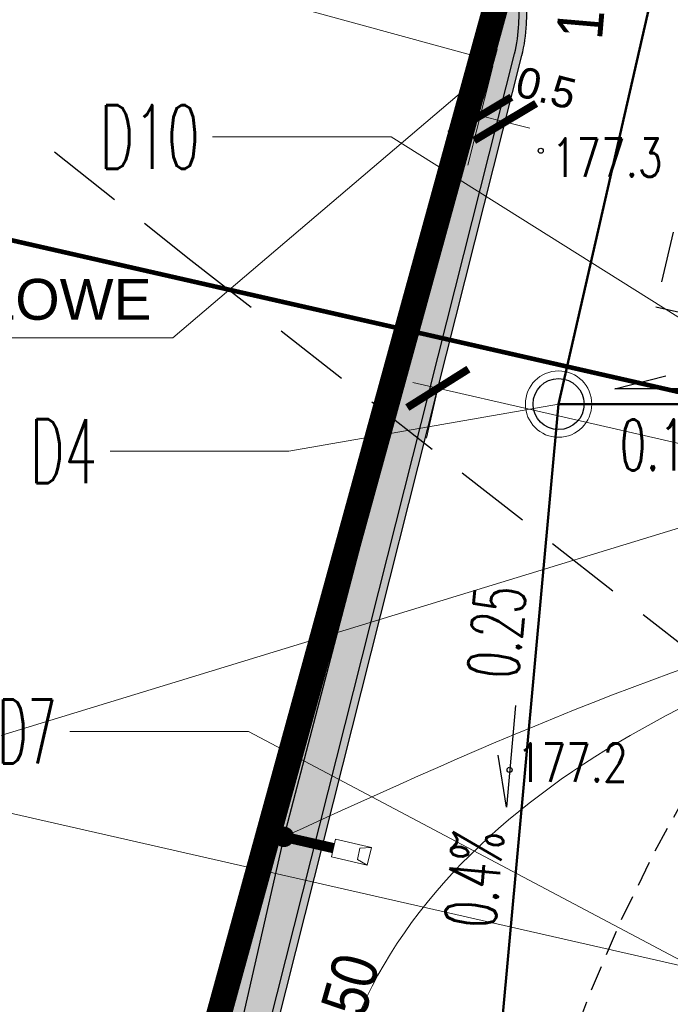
# Model space of a CAD drawing. Header units: metres. Extents: x 964 to 7125, y -212 to 9570.
# Tile 18 of 185: x 1642 to 1655, y 244 to 263. Entities that reach past the tile are written whole.
import ezdxf
from ezdxf import colors
from ezdxf.entities.mleader import LeaderData, LeaderLine
from ezdxf.enums import TextEntityAlignment as Align
from ezdxf.math import Vec2, Vec3

# ---------------------------------------------------------------- set-up
doc = ezdxf.new("R2010")
doc.units = ezdxf.units.M
for name, pattern in [('2217', [2, 1.5, -0.5]), ('2218', [1, 0.5, -0.5]), ('ACISOTGL', [3, 2, -1]), ('CENTER2', [1.125, 0.75, -0.125, 0.125, -0.125]), ('CIĄGłA', [0]), ('DASH', [0.75, 0.5, -0.25]), ('HIDDEN', [0.375, 0.25, -0.125])]:
    doc.linetypes.add(name, pattern=pattern)
for name, color, linetype, lineweight in [('- AGP-1_OPISY', 7, 'Continuous', 13), ('_IE', 240, 'Continuous', 9), ('AGP1_granica_opracow', 7, 'Continuous', 15), ('AGP1_HATCH', 7, 'Continuous', 5), ('AGP1_KRAWEZNIKI NOWE', 7, 'Continuous', 30), ('AGP1_WYMIARY', 7, 'Continuous', 15), ('IS-KD-brudna', 96, 'Continuous', 50), ('IS-KD-brudna-studnie', 96, 'Continuous', 30), ('IS-KD-opis', 96, 'Continuous', 30), ('IS-KD-opis-rzedne', 96, 'Continuous', 30), ('LINIE PRZEKROJOWE', 7, 'Continuous', 9), ('STREFY GAZOCIĄG', 7, 'Continuous', 9), ('ZP_IE', 1, 'Continuous', 9)]:
    doc.layers.add(name, color=color, linetype=linetype, lineweight=lineweight)
for name, color, linetype in [('Budowlane - Opisy', 7, 'Continuous'), ('Dzialki', 7, 'Continuous'), ('Kontury', 7, 'Continuous'), ('OT_Rzedna', 7, 'Continuous'), ('Uzytki', 7, 'Continuous'), ('WYMIARY', 9, 'Continuous'), ('ZP_strefy oddziaływania', 8, 'HIDDEN'), ('zz-odwodnienie', 5, 'Continuous')]:
    doc.layers.add(name, color=color, linetype=linetype)
doc.layers.add('IS-viewport', color=254, linetype='Continuous', lineweight=0, plot=False)
doc.styles.add('ARIAL', font='arial.ttf')
doc.styles.add('IS-0.6', font='simplex.shx', dxfattribs={"width": 0.6})
doc.styles.get("Standard").update_dxf_attribs({"font": 'arial.ttf'})
doc.styles.add('STYL_ARIAL', font='simplex', dxfattribs={"width": 0.75, "oblique": 0.1})
doc.styles.add('x_Śmieszkowo_$0$Arial', font='arial.ttf')

# ---------------------------------------------------------------- blocks, each defined once
blk = doc.blocks.new('PRZEKRÓJ TERENU OPIS PZT')
at = {"color": 251, "true_color": 0x636466}
blk.add_lwpolyline([(2751.913770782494, 34.79011449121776), (2751.621480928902, -72.80764638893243)], dxfattribs=at)
blk = doc.blocks.new('_ArchTick')
at = {"layer": 'WYMIARY', "color": 0, "linetype": 'Continuous', "const_width": 0.15}
blk.add_lwpolyline([(-0.5, -0.5), (0.5, 0.5)], dxfattribs=at)
blk = doc.blocks.new('OTRN')
at = {"color": 0}
blk.add_circle((0, 0), 0.05, dxfattribs=at)
blk = doc.blocks.new('*U132')
at = {"color": 0, "linetype": 'Continuous', "lineweight": -2}
blk.add_lwpolyline([(-0.2321615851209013, 1.01789046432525), (-0.3664837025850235, -0.9775938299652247), (-0.5487581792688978, 0.03693858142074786)], dxfattribs=at)
at = {"layer": 'IS-viewport'}
blk.add_line((-0.06716105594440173, -0.9977421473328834), (0.06716105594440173, 0.9977421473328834), dxfattribs=at)
at = {"color": 0, "linetype": 'Continuous', "lineweight": -2, "style": 'IS-0.6', "width": 0.6}
blk.add_attdef('OPIS-P', (-0.198581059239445, 1.516761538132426), '', height=0.9999999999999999, rotation=86.14905617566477, dxfattribs=at)
blk.add_attdef('OPIS-POD', text='', height=0.9999999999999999, rotation=86.14905617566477, dxfattribs=at).set_placement((0.299322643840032, -0.02014831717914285), align=Align.TOP_CENTER)
blk.add_attdef('OPIS-L', text='', height=0.9999999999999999, rotation=86.14905617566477, dxfattribs=at).set_placement((-0.4000642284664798, -1.476464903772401), align=Align.RIGHT)
blk = doc.blocks.new('*U128')
at = {"color": 0, "linetype": 'Continuous', "lineweight": -2}
blk.add_lwpolyline([(1.017882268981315, 0.2321975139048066), (-0.9776067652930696, 0.36644919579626), (0.03691921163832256, 0.5487594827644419)], dxfattribs=at)
at = {"layer": 'IS-viewport'}
blk.add_line((-0.9977445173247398, 0.0671258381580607), (0.9977445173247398, -0.0671258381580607), dxfattribs=at)
at = {"color": 0, "linetype": 'Continuous', "lineweight": -2, "style": 'IS-0.6', "width": 0.6}
blk.add_attdef('OPIS-L', text='', height=0.9999999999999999, rotation=356.1510785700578, dxfattribs=at).set_placement((-1.4764790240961, 0.4000121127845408), align=Align.RIGHT)
blk.add_attdef('OPIS-P', (1.516754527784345, 0.1986345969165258), '', height=0.9999999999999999, rotation=356.1510785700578, dxfattribs=at)
blk.add_attdef('OPIS-POD', text='', height=0.9999999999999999, rotation=356.1510785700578, dxfattribs=at).set_placement((-0.02013775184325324, -0.2993233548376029), align=Align.TOP_CENTER)
blk = doc.blocks.new('IS-opis-studni-L-0.6')
at = {"color": 0, "linetype": 'Continuous', "lineweight": 15, "transparency": 16777216}
blk.add_line((-3.5, 0), (0, 0), dxfattribs=at)
at = {"color": 0, "linetype": 'Continuous', "lineweight": -2, "transparency": 16777216, "style": 'IS-0.6', "width": 0.6}
for p in [(-1.75, 0.25), (-1.75, -1.25), (-1.75, -2.5)]:
    blk.add_attdef('000,00', text='', height=1, dxfattribs=at).set_placement(p, align=Align.CENTER)
blk.add_attdef('S0', text='', height=1.25, dxfattribs=at).set_placement((-3.75, 0), align=Align.MIDDLE_RIGHT)
blk = doc.blocks.new('_None', base_point=(2.5, 0))

msp = doc.modelspace()

# ---------------------------------------------------------------- leaders
at = {"layer": 'IS-KD-opis-rzedne', "color": 8}
ml = msp.add_multileader_block('Standard', dxfattribs=at)
ml.set_content('IS-opis-studni-L-0.6', color=8)
ml.set_attribute('S0', 'D10', width=0)
ml.set_attribute('000,00', '177,55', width=0)
ml.set_attribute('000,00', '176,02', width=0)
ml.set_attribute('000,00', '', width=0)
ml.set_leader_properties(linetype='Continuous', lineweight=9)
ml.set_arrow_properties(name='NONE')
ml.build(insert=Vec2(0, 0))
ml.multileader.update_dxf_attribs({"has_dogleg": 0, "text_left_attachment_type": 6, "text_right_attachment_type": 6, "dogleg_length": 0, "arrow_head_size": 5, "block_connection_type": 1})
ctx = ml.context
ctx.base_point, ctx.char_height, ctx.arrow_head_size, ctx.landing_gap_size, ctx.plane_origin = Vec3(1649.58272377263, 261.1748410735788), 20, 5, 5, Vec3(1662.718401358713, 253.2193974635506)
ctx.left_attachment, ctx.right_attachment, ctx.text_align_type, ctx.attachment_type = 6, 6, 2, 1
notes = []
notes.append((ctx, [(0, (1, 1, 0), (1649.58272377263, 261.1748410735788), (-1, 0), 0, [(0, [(1657.919352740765, 255.9459378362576)], 0, [])])]))
ctx.block.insert = Vec3(1649.58272377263, 261.1748410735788)
ml = msp.add_multileader_block('Standard', dxfattribs=at)
ml.set_content('IS-opis-studni-L-0.6', color=8)
ml.set_attribute('S0', 'D4', width=0)
ml.set_attribute('000,00', '177,49', width=0)
ml.set_attribute('000,00', '175,97', width=0)
ml.set_attribute('000,00', '', width=0)
ml.set_leader_properties(linetype='Continuous', lineweight=9)
ml.set_arrow_properties(name='NONE')
ml.build(insert=Vec2(0, 0))
ml.multileader.update_dxf_attribs({"has_dogleg": 0, "text_left_attachment_type": 6, "text_right_attachment_type": 6, "dogleg_length": 0, "arrow_head_size": 5, "block_connection_type": 1})
ctx = ml.context
ctx.base_point, ctx.char_height, ctx.arrow_head_size, ctx.landing_gap_size, ctx.plane_origin = Vec3(1647.577277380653, 255.0256451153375), 20, 5, 5, Vec3(1657.658691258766, 253.2186712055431)
ctx.left_attachment, ctx.right_attachment, ctx.text_align_type, ctx.attachment_type = 6, 6, 2, 1
notes.append((ctx, [(0, (1, 1, 0), (1647.577277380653, 255.0256451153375), (-1, 0), 0, [(0, [(1652.859642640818, 255.94521157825)], 0, [])])]))
ctx.block.insert = Vec3(1647.577277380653, 255.0256451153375)
ml = msp.add_multileader_block('Standard', dxfattribs=at)
ml.set_content('IS-opis-studni-L-0.6', color=8)
ml.set_attribute('S0', 'D7', width=0)
ml.set_attribute('000,00', '177,61', width=0)
ml.set_attribute('000,00', '175,90', width=0)
ml.set_attribute('000,00', '', width=0)
ml.set_leader_properties(linetype='Continuous', lineweight=9)
ml.set_arrow_properties(name='NONE')
ml.build(insert=Vec2(0, 0))
ml.multileader.update_dxf_attribs({"has_dogleg": 0, "text_left_attachment_type": 6, "text_right_attachment_type": 6, "dogleg_length": 0, "arrow_head_size": 5, "block_connection_type": 1})
ctx = ml.context
ctx.base_point, ctx.char_height, ctx.arrow_head_size, ctx.landing_gap_size, ctx.plane_origin = Vec3(1646.787671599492, 249.5375644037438), 20, 5, 5, Vec3(1663.744708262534, 240.3661638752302)
ctx.left_attachment, ctx.right_attachment, ctx.text_align_type, ctx.attachment_type = 6, 6, 2, 1
notes.append((ctx, [(0, (1, 1, 0), (1646.787671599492, 249.5375644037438), (-1, 0), 0, [(0, [(1658.945659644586, 243.0927042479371)], 0, [])])]))
ctx.block.insert = Vec3(1646.787671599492, 249.5375644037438)
for ctx, leaders in notes:
    for number, flags, end, landing, length, lines in leaders:
        leader = LeaderData()
        leader.index, (leader.has_last_leader_line, leader.has_dogleg_vector, leader.attachment_direction) = number, flags
        leader.last_leader_point, leader.dogleg_vector, leader.dogleg_length = Vec3(end), Vec3(landing), length
        for number, points, colour, breaks in lines:
            line = LeaderLine()
            line.index, line.vertices, line.color, line.breaks = number, Vec3.list(points), colors.encode_raw_color(colour), breaks
            leader.lines.append(line)
        ctx.leaders.append(leader)

# ---------------------------------------------------------------- next in the draw order: block references
at = {"layer": 'LINIE PRZEKROJOWE', "color": 8, "linetype": 'CIĄGłA', "lineweight": 5, "rotation": 77.33843703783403}
msp.add_blockref('PRZEKRÓJ TERENU OPIS PZT', (1049.121817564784, -2439.27793463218), dxfattribs=at)

# ---------------------------------------------------------------- next in the draw order: hatches: boundary and pattern name
at = {"layer": 'AGP1_HATCH', "transparency": 33554625}
h = msp.add_hatch(dxfattribs=at)
h.set_pattern_fill('GRASS', color=8, scale=0.02)
h.set_pattern_definition([(90, (-261.6057629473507, 0), (-0.3592102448, 0.3592102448), [0.09525, -0.6231704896]), (45, (-261.6057629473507, 0), (-0.3592102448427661, 0.3592102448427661), [0.09525, -0.41275]), (135, (-261.6057629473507, 0), (-0.3592102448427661, -0.3592102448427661), [0.09525, -0.41275])])
edge = h.paths.add_edge_path()
edge.add_line((1656.421609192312, 281.1750997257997), (1656.12732490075, 280.1037389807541))
edge.add_arc((1693.613011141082, 442.3996465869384), 166.5687194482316, 256.9943948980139, 258.1500133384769)
edge.add_line((1659.408129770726, 279.380738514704), (1659.687923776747, 279.3204852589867))
edge.add_line((1659.687923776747, 279.3204852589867), (1659.805812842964, 279.8679188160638))
edge.add_line((1659.805812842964, 279.8679188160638), (1661.428610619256, 279.5184515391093))
edge.add_line((1661.428610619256, 279.5184515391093), (1661.310721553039, 278.9710179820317))
edge.add_line((1661.310721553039, 278.9710179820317), (1671.858992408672, 276.6994623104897))
edge.add_line((1671.858992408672, 276.6994623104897), (1672.890124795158, 277.4314030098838))
edge.add_line((1672.890124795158, 277.4314030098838), (1656.421609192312, 281.1750997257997))
edge = h.paths.add_edge_path()
edge.add_line((1672.890124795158, 277.4314030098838), (1671.858992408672, 276.6994623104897))
edge.add_line((1671.858992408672, 276.6994623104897), (1700.067020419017, 270.6249021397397))
edge.add_arc((1697.571881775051, 261.9819229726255), 8.995932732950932, -9.899978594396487, 73.89711847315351, ccw=False)
edge.add_line((1706.433859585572, 260.4352636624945), (1699.674548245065, 230.8202579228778))
edge.add_line((1699.674548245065, 230.8202579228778), (1699.038714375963, 230.9653696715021))
edge.add_line((1699.038714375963, 230.9653696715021), (1697.659528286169, 224.9226379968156))
edge.add_line((1697.659528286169, 224.9226379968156), (1693.427565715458, 225.8885363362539))
edge.add_line((1693.427565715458, 225.8885363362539), (1694.802276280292, 231.9116583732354))
edge.add_line((1694.802276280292, 231.9116583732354), (1691.417076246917, 230.9890328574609))
edge.add_line((1691.417076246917, 230.9890328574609), (1687.619809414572, 231.8557167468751))
edge.add_line((1687.619809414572, 231.8557167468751), (1687.208875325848, 230.0552605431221))
edge.add_line((1687.208875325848, 230.0552605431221), (1682.488514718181, 231.1293036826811))
edge.add_line((1682.488514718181, 231.1293036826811), (1682.900170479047, 232.9329218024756))
edge.add_line((1682.900170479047, 232.9329218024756), (1676.827230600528, 234.319002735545))
edge.add_line((1676.827230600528, 234.319002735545), (1675.092447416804, 235.4907377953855))
edge.add_arc((1674.59275734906, 234.8031445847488), 0.8499850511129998, 53.99321822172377, 167.1431079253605)
edge.add_line((1673.764082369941, 234.992280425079), (1672.473484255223, 229.3376865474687))
edge.add_line((1672.473484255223, 229.3376865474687), (1668.330036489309, 230.2833823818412))
edge.add_line((1668.330036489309, 230.2833823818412), (1668.697188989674, 231.8920150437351))
edge.add_line((1668.697188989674, 231.8920150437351), (1649.540477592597, 236.2643211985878))
edge.add_line((1649.540477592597, 236.2643211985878), (1649.540154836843, 236.2643948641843))
edge.add_line((1649.540154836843, 236.2643948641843), (1649.974062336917, 238.1655061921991))
edge.add_line((1649.974062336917, 238.1655061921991), (1646.074028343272, 239.0556455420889))
edge.add_line((1646.074028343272, 239.0556455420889), (1646.786081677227, 242.1754179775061))
edge.add_line((1646.786081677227, 242.1754179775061), (1651.996839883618, 262.8037986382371))
edge.add_arc((1649.233634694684, 263.5017936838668), 2.849999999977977, 345.8234528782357, 357.692915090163)
edge.add_line((1652.081324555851, 263.3870659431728), (1652.175551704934, 265.7259047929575))
edge.add_line((1652.175551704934, 265.7259047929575), (1643.651609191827, 234.6850997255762))
edge.add_line((1643.651609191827, 234.6850997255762), (1698.061609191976, 222.3150997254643))
edge.add_line((1698.061609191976, 222.3150997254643), (1709.121609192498, 269.1950997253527))
edge.add_line((1709.121609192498, 269.1950997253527), (1672.890124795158, 277.4314030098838))
at = {"layer": 'AGP1_HATCH', "transparency": 33554477}
h = msp.add_hatch(color=8, dxfattribs=at)
h.dxf.hatch_style = 1
h.paths.add_polyline_path([(1695.781931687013, 225.8640364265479), (1694.027059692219, 226.2645664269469), (1695.2442260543, 231.597427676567), (1696.999097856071, 231.1968974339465)], flags=16)
edge = h.paths.add_edge_path()
edge.add_arc((1698.717042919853, 465.5645542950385), 190.2882127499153, 257.0703403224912, 258.0782477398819)
edge.add_line((1659.408129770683, 279.3807385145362), (1700.062718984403, 270.6258284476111))
edge.add_line((1700.062718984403, 270.6258284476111), (1700.067878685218, 270.6246543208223))
edge.add_arc((1697.571881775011, 261.981922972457), 8.99593273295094, -9.899978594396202, 73.8914287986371, ccw=False)
edge.add_line((1706.433859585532, 260.4352636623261), (1699.674548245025, 230.8202579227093))
edge.add_line((1699.674548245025, 230.8202579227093), (1699.038714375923, 230.9653696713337))
edge.add_line((1699.038714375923, 230.9653696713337), (1697.659528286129, 224.9226379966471))
edge.add_line((1697.659528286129, 224.9226379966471), (1693.429270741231, 225.8924517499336))
edge.add_line((1693.429270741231, 225.8924517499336), (1694.808442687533, 231.9351207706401))
edge.add_line((1694.808442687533, 231.9351207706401), (1694.802276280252, 231.911658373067))
edge.add_line((1694.802276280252, 231.911658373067), (1691.417076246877, 230.9890328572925))
edge.add_line((1691.417076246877, 230.9890328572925), (1687.619809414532, 231.855716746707))
edge.add_line((1687.619809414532, 231.855716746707), (1687.208875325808, 230.0552605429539))
edge.add_line((1687.208875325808, 230.0552605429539), (1682.488514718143, 231.1293036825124))
edge.add_line((1682.488514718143, 231.1293036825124), (1682.900170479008, 232.9329218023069))
edge.add_line((1682.900170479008, 232.9329218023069), (1676.827230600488, 234.3190027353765))
edge.add_line((1676.827230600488, 234.3190027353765), (1675.092447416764, 235.4907377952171))
edge.add_arc((1674.59275734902, 234.8031445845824), 0.8499850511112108, 53.99321822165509, 167.1431079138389)
edge.add_line((1673.764082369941, 234.9922804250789), (1672.473484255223, 229.3376865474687))
edge.add_line((1672.473484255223, 229.3376865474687), (1668.330036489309, 230.2833823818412))
edge.add_line((1668.330036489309, 230.2833823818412), (1668.697188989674, 231.8920150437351))
edge.add_line((1668.697188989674, 231.8920150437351), (1649.540477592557, 236.2643211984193))
edge.add_line((1649.540477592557, 236.2643211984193), (1649.540209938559, 236.2646362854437))
edge.add_line((1649.540209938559, 236.2646362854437), (1649.974117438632, 238.1657476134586))
edge.add_line((1649.974117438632, 238.1657476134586), (1646.074028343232, 239.0556455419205))
edge.add_line((1646.074028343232, 239.0556455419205), (1646.786081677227, 242.1754179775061))
edge.add_line((1646.786081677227, 242.1754179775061), (1651.996839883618, 262.8037986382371))
edge.add_arc((1649.233634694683, 263.5017936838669), 2.849999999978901, 345.8234528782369, 357.6929150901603)
edge.add_line((1652.081324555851, 263.3870659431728), (1652.176031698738, 265.7378188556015))
edge.add_line((1652.176031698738, 265.7378188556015), (1652.3519190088, 266.3773577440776))
edge.add_line((1652.3519190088, 266.3773577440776), (1652.231202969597, 263.3810276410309))
edge.add_arc((1649.233634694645, 263.501793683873), 3.000000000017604, 345.82345287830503, 357.69291509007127, ccw=False)
edge.add_line((1652.142271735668, 262.767062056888), (1646.932321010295, 242.1420404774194))
edge.add_line((1646.932321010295, 242.1420404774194), (1649.857107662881, 241.4744904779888))
edge.add_arc((1649.632042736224, 240.497337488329), 1.002737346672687, -9.8722114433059, 77.02943066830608, ccw=False)
edge.add_line((1650.619932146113, 240.3254168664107), (1649.720050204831, 236.3771931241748))
edge.add_line((1649.720050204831, 236.3771931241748), (1672.72777492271, 231.1259360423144))
edge.add_line((1672.72777492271, 231.1259360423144), (1673.617843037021, 235.0256579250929))
edge.add_arc((1674.59275734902, 234.8031445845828), 0.9999850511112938, 54.147005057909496, 167.143107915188, ccw=False)
edge.add_line((1675.178456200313, 235.6136548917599), (1676.887949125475, 234.4590017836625))
edge.add_line((1676.887949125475, 234.4590017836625), (1691.413853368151, 231.143625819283))
edge.add_line((1691.413853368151, 231.143625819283), (1694.840114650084, 232.077442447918))
edge.add_line((1694.840114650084, 232.077442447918), (1699.561685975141, 230.999872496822))
edge.add_line((1699.561685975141, 230.999872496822), (1706.286755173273, 260.464850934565))
edge.add_arc((1697.571881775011, 261.9819229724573), 8.845932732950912, 350.1249919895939, 433.863969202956)
edge.add_line((1700.030332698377, 270.4793664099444), (1659.317902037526, 279.2464152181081))
edge.add_arc((1693.613011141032, 442.3996465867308), 166.7187194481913, 256.9978913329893, 258.1291453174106, ccw=False)
edge.add_line((1656.103480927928, 279.9552974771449), (1656.139164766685, 280.1010047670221))

# ---------------------------------------------------------------- next in the draw order: linework, layer by layer
at = {"layer": '- AGP-1_OPISY', "color": 8, "linetype": 'CIĄGłA', "lineweight": 0}
msp.add_lwpolyline([(1656.421607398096, 281.1751001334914), (1649.881609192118, 257.3950997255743), (1643.651606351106, 234.6851003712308)], dxfattribs=at)
at = {"color": 8, "linetype": 'ACISOTGL', "ltscale": 0.5}
msp.add_lwpolyline([(1658.45376237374, 273.9324263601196), (1654.765661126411, 257.8498920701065), (1661.588890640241, 256.2887183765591), (1665.276991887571, 272.371252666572)], close=True, dxfattribs=at)
at = {"layer": '_IE', "color": 8}
for p, q in [((1651.416445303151, 262.9558121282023), (1651.1512699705, 261.9916119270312)), ((1651.416445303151, 262.9558121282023), (1651.1512699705, 261.9916119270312)), ((1651.416445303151, 262.9558121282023), (1651.1512699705, 261.9916119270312)), ((1651.416445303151, 262.9558121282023), (1651.1512699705, 261.9916119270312)), ((1651.416445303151, 262.9558121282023), (1651.1512699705, 261.9916119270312)), ((1651.416445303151, 262.9558121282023), (1651.1512699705, 261.9916119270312)), ((1651.416445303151, 262.9558121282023), (1651.1512699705, 261.9916119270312)), ((1651.416445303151, 262.9558121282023), (1651.1512699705, 261.9916119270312)), ((1651.416445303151, 262.9558121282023), (1651.1512699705, 261.9916119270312)), ((1651.416445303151, 262.9558121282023), (1651.1512699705, 261.9916119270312)), ((1651.416445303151, 262.9558121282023), (1651.1512699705, 261.9916119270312)), ((1651.416445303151, 262.9558121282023), (1651.1512699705, 261.9916119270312)), ((1651.416445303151, 262.9558121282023), (1651.657495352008, 262.8895183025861)), ((1651.657495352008, 262.8895183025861), (1651.392452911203, 261.9258012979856)), ((1651.657495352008, 262.8895183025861), (1651.392452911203, 261.9258012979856)), ((1651.657495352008, 262.8895183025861), (1651.392452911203, 261.9258012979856)), ((1651.657495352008, 262.8895183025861), (1651.392452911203, 261.9258012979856)), ((1651.657495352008, 262.8895183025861), (1651.392452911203, 261.9258012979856)), ((1651.657495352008, 262.8895183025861), (1651.392452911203, 261.9258012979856)), ((1651.657495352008, 262.8895183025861), (1651.392452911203, 261.9258012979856)), ((1651.657495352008, 262.8895183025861), (1651.392452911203, 261.9258012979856)), ((1651.657495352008, 262.8895183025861), (1651.392452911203, 261.9258012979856)), ((1651.657495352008, 262.8895183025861), (1651.392452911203, 261.9258012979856)), ((1651.657495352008, 262.8895183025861), (1651.392452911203, 261.9258012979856)), ((1651.657495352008, 262.8895183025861), (1651.392452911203, 261.9258012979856)), ((1651.047783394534, 262.1327567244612), (1645.307169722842, 257.2392933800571)), ((1651.151269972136, 261.9916119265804), (1651.39245291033, 261.9258012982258)), ((1645.307169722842, 257.2392933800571), (1634.656797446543, 257.2392933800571)), ((1648.410978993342, 247.0794159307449), (1648.490268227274, 247.4268117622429)), ((1648.410978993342, 247.0794159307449), (1648.490268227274, 247.4268117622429)), ((1648.410978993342, 247.0794159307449), (1648.490268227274, 247.4268117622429)), ((1648.410978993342, 247.0794159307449), (1648.490268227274, 247.4268117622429)), ((1648.410978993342, 247.0794159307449), (1648.490268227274, 247.4268117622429)), ((1648.410978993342, 247.0794159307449), (1648.490268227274, 247.4268117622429)), ((1648.410978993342, 247.0794159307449), (1648.490268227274, 247.4268117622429)), ((1648.410978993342, 247.0794159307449), (1648.490268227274, 247.4268117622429)), ((1648.410978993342, 247.0794159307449), (1648.490268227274, 247.4268117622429)), ((1648.410978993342, 247.0794159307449), (1648.490268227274, 247.4268117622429)), ((1648.410978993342, 247.0794159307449), (1648.490268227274, 247.4268117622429)), ((1648.410978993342, 247.0794159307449), (1648.490268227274, 247.4268117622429)), ((1649.194223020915, 247.2661419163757), (1648.490268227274, 247.4268117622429)), ((1649.194223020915, 247.2661419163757), (1648.490268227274, 247.4268117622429)), ((1649.194223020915, 247.2661419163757), (1648.490268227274, 247.4268117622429)), ((1649.194223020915, 247.2661419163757), (1648.490268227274, 247.4268117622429)), ((1649.194223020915, 247.2661419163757), (1648.490268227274, 247.4268117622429)), ((1649.194223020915, 247.2661419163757), (1648.490268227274, 247.4268117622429)), ((1649.194223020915, 247.2661419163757), (1648.490268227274, 247.4268117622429)), ((1649.194223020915, 247.2661419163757), (1648.490268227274, 247.4268117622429)), ((1649.194223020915, 247.2661419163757), (1648.490268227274, 247.4268117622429)), ((1649.194223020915, 247.2661419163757), (1648.490268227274, 247.4268117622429)), ((1649.194223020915, 247.2661419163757), (1648.490268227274, 247.4268117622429)), ((1649.194223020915, 247.2661419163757), (1648.490268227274, 247.4268117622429)), ((1648.919844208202, 247.029840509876), (1648.970251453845, 247.2506935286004)), ((1648.919844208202, 247.029840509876), (1648.970251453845, 247.2506935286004)), ((1648.919844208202, 247.029840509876), (1648.970251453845, 247.2506935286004)), ((1648.919844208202, 247.029840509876), (1648.970251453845, 247.2506935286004)), ((1648.919844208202, 247.029840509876), (1648.970251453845, 247.2506935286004)), ((1648.919844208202, 247.029840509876), (1648.970251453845, 247.2506935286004)), ((1648.919844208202, 247.029840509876), (1648.970251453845, 247.2506935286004)), ((1648.919844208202, 247.029840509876), (1648.970251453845, 247.2506935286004)), ((1648.919844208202, 247.029840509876), (1648.970251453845, 247.2506935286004)), ((1648.919844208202, 247.029840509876), (1648.970251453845, 247.2506935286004)), ((1648.919844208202, 247.029840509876), (1648.970251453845, 247.2506935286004)), ((1648.919844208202, 247.029840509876), (1648.970251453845, 247.2506935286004)), ((1649.194223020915, 247.2661419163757), (1648.970251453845, 247.2506935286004)), ((1649.194223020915, 247.2661419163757), (1648.970251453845, 247.2506935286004)), ((1649.194223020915, 247.2661419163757), (1648.970251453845, 247.2506935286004)), ((1649.194223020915, 247.2661419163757), (1648.970251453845, 247.2506935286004)), ((1649.194223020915, 247.2661419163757), (1648.970251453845, 247.2506935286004)), ((1649.194223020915, 247.2661419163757), (1648.970251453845, 247.2506935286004)), ((1649.194223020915, 247.2661419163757), (1648.970251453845, 247.2506935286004)), ((1649.194223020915, 247.2661419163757), (1648.970251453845, 247.2506935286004)), ((1649.194223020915, 247.2661419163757), (1648.970251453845, 247.2506935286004)), ((1649.194223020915, 247.2661419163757), (1648.970251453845, 247.2506935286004)), ((1649.194223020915, 247.2661419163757), (1648.970251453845, 247.2506935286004)), ((1649.194223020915, 247.2661419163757), (1648.970251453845, 247.2506935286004)), ((1649.114933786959, 246.918746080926), (1649.194223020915, 247.2661419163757)), ((1649.114933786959, 246.918746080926), (1649.194223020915, 247.2661419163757)), ((1649.114933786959, 246.918746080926), (1649.194223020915, 247.2661419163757)), ((1649.114933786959, 246.918746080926), (1649.194223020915, 247.2661419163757)), ((1649.114933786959, 246.918746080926), (1649.194223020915, 247.2661419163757)), ((1649.114933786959, 246.918746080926), (1649.194223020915, 247.2661419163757)), ((1649.114933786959, 246.918746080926), (1649.194223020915, 247.2661419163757)), ((1649.114933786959, 246.918746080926), (1649.194223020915, 247.2661419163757)), ((1649.114933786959, 246.918746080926), (1649.194223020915, 247.2661419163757)), ((1649.114933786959, 246.918746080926), (1649.194223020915, 247.2661419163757)), ((1649.114933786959, 246.918746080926), (1649.194223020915, 247.2661419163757)), ((1649.114933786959, 246.918746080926), (1649.194223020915, 247.2661419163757)), ((1649.114933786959, 246.918746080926), (1648.410978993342, 247.0794159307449)), ((1649.114933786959, 246.918746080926), (1648.410978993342, 247.0794159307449)), ((1649.114933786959, 246.918746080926), (1648.410978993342, 247.0794159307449)), ((1649.114933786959, 246.918746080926), (1648.410978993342, 247.0794159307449)), ((1649.114933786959, 246.918746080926), (1648.410978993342, 247.0794159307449)), ((1649.114933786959, 246.918746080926), (1648.410978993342, 247.0794159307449)), ((1649.114933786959, 246.918746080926), (1648.410978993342, 247.0794159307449)), ((1649.114933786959, 246.918746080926), (1648.410978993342, 247.0794159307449)), ((1649.114933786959, 246.918746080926), (1648.410978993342, 247.0794159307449)), ((1649.114933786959, 246.918746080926), (1648.410978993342, 247.0794159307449)), ((1649.114933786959, 246.918746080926), (1648.410978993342, 247.0794159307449)), ((1649.114933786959, 246.918746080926), (1648.410978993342, 247.0794159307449)), ((1649.114933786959, 246.918746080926), (1648.919844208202, 247.029840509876)), ((1649.114933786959, 246.918746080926), (1648.919844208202, 247.029840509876)), ((1649.114933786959, 246.918746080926), (1648.919844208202, 247.029840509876)), ((1649.114933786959, 246.918746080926), (1648.919844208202, 247.029840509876)), ((1649.114933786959, 246.918746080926), (1648.919844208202, 247.029840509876)), ((1649.114933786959, 246.918746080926), (1648.919844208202, 247.029840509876)), ((1649.114933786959, 246.918746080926), (1648.919844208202, 247.029840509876)), ((1649.114933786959, 246.918746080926), (1648.919844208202, 247.029840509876)), ((1649.114933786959, 246.918746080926), (1648.919844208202, 247.029840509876)), ((1649.114933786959, 246.918746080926), (1648.919844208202, 247.029840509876)), ((1649.114933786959, 246.918746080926), (1648.919844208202, 247.029840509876)), ((1649.114933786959, 246.918746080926), (1648.919844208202, 247.029840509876))]:
    msp.add_line(p, q, dxfattribs=at)
at = {"layer": '_IE', "color": 8, "lineweight": 30, "ltscale": 3}
msp.add_lwpolyline([(1651.271794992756, 261.9584650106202), (1647.482579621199, 247.4740591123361), (1645.475298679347, 238.6794092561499), (1649.375387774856, 237.7895113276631), (1648.997027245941, 236.131772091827), (1649.267077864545, 235.8138637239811), (1668.09846621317, 231.5158089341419), (1667.731313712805, 229.9071762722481), (1674.79954813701, 228.2939304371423)], dxfattribs=at)
at = {"layer": '_IE', "color": 8, "lineweight": 5, "ltscale": 3, "const_width": 0.2, "elevation": 1.163272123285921e-10}
msp.add_lwpolyline([(1647.567498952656, 247.5268673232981, 0.9999999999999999), (1647.397660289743, 247.421250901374, 0.9999999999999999)], format="xyb", close=True, dxfattribs=at)
msp.add_lwpolyline([(1647.567498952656, 247.5268673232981, 0.9999999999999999), (1647.397660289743, 247.421250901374, 0.9999999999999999)], format="xyb", close=True, dxfattribs=at)
msp.add_lwpolyline([(1647.567498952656, 247.5268673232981, 0.9999999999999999), (1647.397660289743, 247.421250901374, 0.9999999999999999)], format="xyb", close=True, dxfattribs=at)
msp.add_lwpolyline([(1647.567498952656, 247.5268673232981, 0.9999999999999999), (1647.397660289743, 247.421250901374, 0.9999999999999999)], format="xyb", close=True, dxfattribs=at)
msp.add_lwpolyline([(1647.567498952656, 247.5268673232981, 0.9999999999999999), (1647.397660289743, 247.421250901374, 0.9999999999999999)], format="xyb", close=True, dxfattribs=at)
msp.add_lwpolyline([(1647.567498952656, 247.5268673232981, 0.9999999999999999), (1647.397660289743, 247.421250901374, 0.9999999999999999)], format="xyb", close=True, dxfattribs=at)
msp.add_lwpolyline([(1647.567498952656, 247.5268673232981, 0.9999999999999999), (1647.397660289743, 247.421250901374, 0.9999999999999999)], format="xyb", close=True, dxfattribs=at)
msp.add_lwpolyline([(1647.567498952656, 247.5268673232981, 0.9999999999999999), (1647.397660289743, 247.421250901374, 0.9999999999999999)], format="xyb", close=True, dxfattribs=at)
msp.add_lwpolyline([(1647.567498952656, 247.5268673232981, 0.9999999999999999), (1647.397660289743, 247.421250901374, 0.9999999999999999)], format="xyb", close=True, dxfattribs=at)
msp.add_lwpolyline([(1647.567498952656, 247.5268673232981, 0.9999999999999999), (1647.397660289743, 247.421250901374, 0.9999999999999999)], format="xyb", close=True, dxfattribs=at)
msp.add_lwpolyline([(1647.567498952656, 247.5268673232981, 0.9999999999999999), (1647.397660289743, 247.421250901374, 0.9999999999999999)], format="xyb", close=True, dxfattribs=at)
msp.add_lwpolyline([(1647.567498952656, 247.5268673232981, 0.9999999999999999), (1647.397660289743, 247.421250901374, 0.9999999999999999)], format="xyb", close=True, dxfattribs=at)
at = {"layer": '_IE', "color": 8, "lineweight": 5, "ltscale": 3, "const_width": 0.2}
msp.add_lwpolyline([(1648.450623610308, 247.2531138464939), (1647.482579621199, 247.4740591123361)], dxfattribs=at)
msp.add_lwpolyline([(1648.450623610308, 247.2531138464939), (1647.482579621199, 247.4740591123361)], dxfattribs=at)
msp.add_lwpolyline([(1648.450623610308, 247.2531138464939), (1647.482579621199, 247.4740591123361)], dxfattribs=at)
msp.add_lwpolyline([(1648.450623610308, 247.2531138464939), (1647.482579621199, 247.4740591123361)], dxfattribs=at)
msp.add_lwpolyline([(1648.450623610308, 247.2531138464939), (1647.482579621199, 247.4740591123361)], dxfattribs=at)
msp.add_lwpolyline([(1648.450623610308, 247.2531138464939), (1647.482579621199, 247.4740591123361)], dxfattribs=at)
msp.add_lwpolyline([(1648.450623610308, 247.2531138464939), (1647.482579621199, 247.4740591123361)], dxfattribs=at)
msp.add_lwpolyline([(1648.450623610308, 247.2531138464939), (1647.482579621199, 247.4740591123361)], dxfattribs=at)
msp.add_lwpolyline([(1648.450623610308, 247.2531138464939), (1647.482579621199, 247.4740591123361)], dxfattribs=at)
msp.add_lwpolyline([(1648.450623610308, 247.2531138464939), (1647.482579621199, 247.4740591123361)], dxfattribs=at)
msp.add_lwpolyline([(1648.450623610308, 247.2531138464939), (1647.482579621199, 247.4740591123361)], dxfattribs=at)
msp.add_lwpolyline([(1648.450623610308, 247.2531138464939), (1647.482579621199, 247.4740591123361)], dxfattribs=at)
at = {"layer": '_IE', "color": 8}
for points in [[(1647.482579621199, 247.4740591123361), (1659.770661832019, 252.0491178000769), (1666.638751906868, 252.862462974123), (1678.156671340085, 252.6857835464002)], [(1648.115397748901, 240.5816660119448), (1648.732326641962, 243.4238820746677), (1662.081287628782, 252.237999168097), (1664.448506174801, 252.5714102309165), (1678.138012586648, 252.6040333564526)]]:
    msp.add_spline(points, degree=3, dxfattribs=at)
for p in [(1651.408053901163, 262.5973794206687), (1651.408053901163, 262.5973794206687), (1651.408053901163, 262.5973794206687), (1651.408053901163, 262.5973794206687), (1651.408053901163, 262.5973794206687), (1651.408053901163, 262.5973794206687), (1651.408053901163, 262.5973794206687), (1651.408053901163, 262.5973794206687), (1651.408053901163, 262.5973794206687), (1651.408053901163, 262.5973794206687), (1651.408053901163, 262.5973794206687), (1651.408053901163, 262.5973794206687), (1651.444419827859, 262.5944234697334, 0.01739130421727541), (1651.444419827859, 262.5944234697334, 0.01739130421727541), (1651.444419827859, 262.5944234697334, 0.01739130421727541), (1651.444419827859, 262.5944234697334, 0.01739130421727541), (1651.444419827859, 262.5944234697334, 0.01739130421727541), (1651.444419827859, 262.5944234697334, 0.01739130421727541), (1651.444419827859, 262.5944234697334, 0.01739130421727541), (1651.444419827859, 262.5944234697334, 0.01739130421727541), (1651.444419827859, 262.5944234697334, 0.01739130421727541), (1651.444419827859, 262.5944234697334, 0.01739130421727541), (1651.444419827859, 262.5944234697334, 0.01739130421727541), (1651.444419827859, 262.5944234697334, 0.01739130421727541)]:
    msp.add_point(p, dxfattribs=at)
msp.add_solid([(1651.392452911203, 261.9258012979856), (1651.151269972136, 261.9916119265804), (1651.657495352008, 262.8895183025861), (1651.416445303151, 262.9558121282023)], dxfattribs=at)
at = {"layer": 'AGP1_granica_opracow', "color": 8, "linetype": 'CENTER2', "lineweight": 9, "ltscale": 5, "const_width": 0.5}
msp.add_lwpolyline([(1709.121609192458, 269.1950997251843), (1656.421609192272, 281.1750997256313), (1643.651609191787, 234.6850997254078), (1698.061609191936, 222.3150997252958), (1709.121609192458, 269.1950997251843)], dxfattribs=at)
at = {"layer": 'AGP1_KRAWEZNIKI NOWE', "color": 8, "linetype": 'CIĄGłA'}
for p, q in [((1652.231202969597, 263.3810276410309), (1652.351919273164, 266.377361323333)), ((1652.081324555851, 263.3870659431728), (1652.176031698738, 265.7378188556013)), ((1646.786081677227, 242.1754179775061), (1651.996839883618, 262.8037986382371)), ((1646.932321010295, 242.1420404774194), (1652.142271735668, 262.767062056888))]:
    msp.add_line(p, q, dxfattribs=at)
for centre, radius, start, end in [((1649.233634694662, 263.50179368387), 2.850000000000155, 345.8234528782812, 357.6929150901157), ((1649.233634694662, 263.5017936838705), 3.000000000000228, 345.8234528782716, 357.6929150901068)]:
    msp.add_arc(centre, radius, start, end, dxfattribs=at)
at = {"layer": 'AGP1_WYMIARY', "color": 8}
for p, q in [((1651.574410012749, 262.5605871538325), (1651.084588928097, 260.6214957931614)), ((1652.059182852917, 262.4381318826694), (1651.569361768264, 260.4990405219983)), ((1650.844726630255, 261.7134967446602), (1652.299045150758, 261.3461309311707))]:
    msp.add_line(p, q, dxfattribs=at)
at = {"layer": 'AGP1_WYMIARY', "color": 8, "linetype": 'CIĄGłA', "lineweight": 0}
for p, q in [((1650.009539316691, 256.3650749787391), (1663.331734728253, 253.3244406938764)), ((1650.497003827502, 256.253816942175), (1650.274487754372, 255.2788879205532))]:
    msp.add_line(p, q, dxfattribs=at)
at = {"layer": 'Budowlane - Opisy', "color": 8, "lineweight": 15}
msp.add_lwpolyline([(1660.642732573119, 255.1793351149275), (1630.861605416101, 246.0727735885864), (1620.719997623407, 246.1524464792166)], dxfattribs=at)
at = {"layer": 'Dzialki', "color": 8, "const_width": 0.09}
for points in [[(1656.421609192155, 281.175099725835), (1649.881609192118, 257.3950997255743)], [(1649.881609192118, 257.3950997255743), (1624.06160919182, 263.265099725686)], [(1649.881609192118, 257.3950997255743), (1643.651609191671, 234.6850997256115)], [(1703.461609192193, 245.2050997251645), (1649.881609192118, 257.3950997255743)]]:
    msp.add_lwpolyline(points, dxfattribs=at)
at = {"layer": 'IS-KD-brudna', "color": 8}
for p in [(1657.305653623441, 275.4246612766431), (1651.631620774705, 242.5054773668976), (1657.919352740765, 255.9459378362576)]:
    msp.add_line(p, (1652.859642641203, 255.9452115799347), dxfattribs=at)
at = {"layer": 'IS-KD-brudna-studnie', "color": 8, "lineweight": 9}
msp.add_circle((1652.859642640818, 255.94521157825), 0.65, dxfattribs=at)
at = {"layer": 'IS-KD-brudna-studnie', "color": 8}
msp.add_circle((1652.859642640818, 255.94521157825), 0.5, dxfattribs=at)
at = {"layer": 'Kontury', "color": 251, "linetype": '2217', "true_color": 0x636466, "const_width": 0.09}
for points in [[(1656.421609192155, 281.175099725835), (1649.881609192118, 257.3950997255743)], [(1649.881609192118, 257.3950997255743), (1643.651609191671, 234.6850997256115)]]:
    msp.add_lwpolyline(points, dxfattribs=at)
at = {"layer": 'STREFY GAZOCIĄG', "color": 8, "linetype": 'DASH', "lineweight": 30, "ltscale": 3}
msp.add_lwpolyline([(1642.988972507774, 260.8864281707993), (1645.659142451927, 258.7651264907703), (1658.893392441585, 248.3972670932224), (1663.527899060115, 244.7534289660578), (1668.568117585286, 240.6392841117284), (1675.57600182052, 234.81948430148), (1677.131259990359, 233.7754669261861), (1685.266781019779, 227.192060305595), (1692.925945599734, 224.8646312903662), (1694.360811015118, 224.4434131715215), (1698.286504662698, 223.268406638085)], dxfattribs=at)
msp.add_lwpolyline([(1642.988972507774, 260.8864281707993), (1645.659142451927, 258.7651264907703), (1658.893392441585, 248.3972670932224), (1663.527899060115, 244.7534289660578), (1668.568117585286, 240.6392841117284), (1675.57600182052, 234.81948430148), (1677.131259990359, 233.7754669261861), (1685.266781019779, 227.192060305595), (1692.925945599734, 224.8646312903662), (1694.360811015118, 224.4434131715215), (1698.286504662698, 223.268406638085)], dxfattribs=at)
at = {"layer": 'Uzytki', "color": 251, "linetype": '2218', "true_color": 0x636466, "const_width": 0.09}
for points in [[(1649.881609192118, 257.3950997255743), (1656.421609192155, 281.175099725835)], [(1643.651609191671, 234.6850997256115), (1649.881609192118, 257.3950997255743)]]:
    msp.add_lwpolyline(points, dxfattribs=at)
at = {"layer": 'ZP_IE', "color": 8}
for points in [[(1613.255982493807, 267.515920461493), (1615.230176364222, 272.6055346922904), (1651.347915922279, 262.7267181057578)], [(1651.416445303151, 262.9558121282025), (1651.657495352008, 262.8895183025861), (1651.392320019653, 261.9253180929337), (1651.15126996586, 261.9916119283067), (1651.416445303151, 262.9558121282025), (1651.392320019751, 261.9253180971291), (1651.150435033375, 261.9901309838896), (1651.657498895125, 262.8895173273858)]]:
    msp.add_lwpolyline(points, dxfattribs=at)
at = {"layer": 'ZP_strefy oddziaływania', "color": 8, "ltscale": 2}
msp.add_lwpolyline([(1717.150832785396, 222.9354654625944), (1717.607088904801, 224.9073697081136, 0.414213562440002), (1695.141948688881, 260.8978889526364), (1688.103877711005, 262.52634680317, 0.4142135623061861), (1652.113358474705, 240.0612065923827), (1651.657102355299, 238.0893023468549, 0.4142135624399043), (1674.12224257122, 202.0987831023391), (1681.160313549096, 200.4703252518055, 0.4142135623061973)], format="xyb", close=True, dxfattribs=at)
at = {"layer": 'ZP_strefy oddziaływania', "color": 8, "ltscale": 2, "elevation": -5.00880708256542e-06}
msp.add_lwpolyline([(1692.136947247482, 260.8568644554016), (1690.577061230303, 261.2128910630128, 0.4142135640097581), (1654.653694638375, 238.6405242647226), (1654.509058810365, 238.006820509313, 0.4142135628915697), (1677.081425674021, 202.0834540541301), (1678.641311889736, 201.7274273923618, 0.4142135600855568), (1714.564678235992, 224.2997940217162), (1714.709314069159, 224.9334977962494, 0.4142135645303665)], format="xyb", close=True, dxfattribs=at)

# ---------------------------------------------------------------- next in the draw order: block references
at = {"layer": 'AGP1_WYMIARY', "color": 8}
for p, rotation in [((1651.329499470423, 261.591041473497), 165.8234528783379), ((1651.81427231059, 261.4685862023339), 345.8234528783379)]:
    msp.add_blockref('_ArchTick', p, dxfattribs=dict(at, rotation=rotation))
at = {"layer": 'AGP1_WYMIARY', "color": 8, "linetype": 'CIĄGłA', "lineweight": 0, "rotation": 167.1431428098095}
msp.add_blockref('_ArchTick', (1650.497003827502, 256.2538169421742), dxfattribs=at)
at = {"layer": 'IS-KD-opis', "color": 8}
ref = msp.add_blockref('*U128', (1654.961327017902, 255.9455132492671), dxfattribs=dict(at, rotation=3.857145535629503))
ref.add_attrib('OPIS-POD', '0.16', dxfattribs={"layer": '0', "color": 0, "linetype": 'Continuous', "lineweight": -2, "height": 1, "rotation": 0.008224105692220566, "style": 'IS-0.6', "width": 0.6000000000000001}).set_placement((1654.961370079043, 255.6455132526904), align=Align.TOP_CENTER)
ref = msp.add_blockref('*U132', (1652.227158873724, 249.0231738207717), dxfattribs=dict(at, rotation=358.6301833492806))
ref.add_attrib('OPIS-P', '0.25', (1652.064893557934, 250.5442490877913), dxfattribs={"layer": '0', "color": 0, "linetype": 'Continuous', "lineweight": -2, "height": 1, "rotation": 84.77923952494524, "style": 'IS-0.6', "width": 0.5999999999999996})
ref.add_attrib('OPIS-L', '0.4%', dxfattribs={"layer": '0', "color": 0, "linetype": 'Continuous', "lineweight": -2, "height": 1, "rotation": 84.77923952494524, "style": 'IS-0.6', "width": 0.5999999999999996}).set_placement((1651.791913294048, 247.5566946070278), align=Align.RIGHT)
at = {"layer": 'OT_Rzedna', "color": 251, "true_color": 0x636466}
for p in [(1652.511609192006, 260.9050997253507), (1651.901609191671, 248.785099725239)]:
    msp.add_blockref('OTRN', p, dxfattribs=at)

# ---------------------------------------------------------------- next in the draw order: texts
at = {"layer": '_IE', "color": 8, "style": 'x_Śmieszkowo_$0$Arial'}
msp.add_text('ZŁĄCZE KABLOWE', height=0.8000000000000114, dxfattribs=at).set_placement((1634.77015313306, 257.5962142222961))
at = {"layer": 'AGP1_WYMIARY', "color": 8, "insert": (1652.61616351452, 262.1321257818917), "char_height": 0.6, "attachment_point": 5, "rotation": 345.82345287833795, "style": 'ARIAL'}
msp.add_mtext('\\A1;0.5', dxfattribs=at)
at = {"layer": 'OT_Rzedna', "color": 251, "true_color": 0x636466, "style": 'STYL_ARIAL', "width": 0.75}
for s, p in [('177.3', (1652.726609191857, 260.7708997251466)), ('177.2', (1652.043209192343, 248.9270997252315))]:
    msp.add_text(s, height=0.75, dxfattribs=at).set_placement(p, align=Align.MIDDLE_LEFT)
at = {"layer": 'zz-odwodnienie', "color": 8, "char_height": 0.9, "width": 5.784085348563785, "attachment_point": 1}
for s, insert, rotation in [('{\\fArial Narrow|b0|i0|c238|p34;177,42}', (1652.813068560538, 263.1411667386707), 85.08913174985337), ('{\\fArial Narrow|b0|i0|c238|p34;177,50}', (1647.64007412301, 242.2215652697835), 74.12952745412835), ('{\\fArial Narrow|b0|i0|c238|p34;177,50}', (1647.64007412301, 242.2215652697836), 74.12952745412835), ('{\\fArial Narrow|b0|i0|c238|p34;177,50}', (1647.64007412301, 242.2215652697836), 74.12952745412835)]:
    msp.add_mtext(s, dxfattribs=dict(at, insert=insert, rotation=rotation))

doc.saveas('drawing.dxf')
